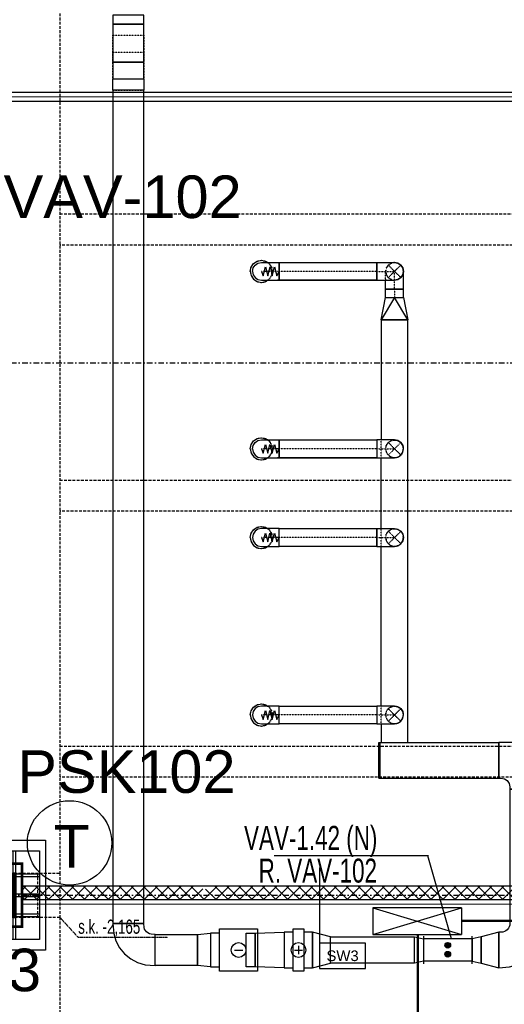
# Model space of a CAD drawing. Header units: centimetres. Extents: x -10729 to 144862, y -4437 to 43656.
# Tile 125 of 148: x 12293 to 12839, y 7277 to 8387. Entities that reach past the tile are written whole.
import ezdxf

# ---------------------------------------------------------------- set-up
doc = ezdxf.new("R2010")
doc.units = ezdxf.units.CM
doc.header["$LTSCALE"] = 0.1
for name, pattern in [('CADVENT_CENTERLINE', [9.9, 7.4, -1, 0.5, -1]), ('CADVENT_HIDDEN', [0.8, 0.25, -0.55]), ('Kondygnacja  -0_5$0$HIDDEN', [9.525, 6.35, -3.175]), ('Kondygnacja  -0_5$0$HIDDEN2', [4.7625, 3.175, -1.5875]), ('Osie rzutów$0$DASHDOT2', [12.7, 6.35, -3.175, 0, -3.175])]:
    doc.linetypes.add(name, pattern=pattern)
for name, color, linetype, lineweight in [('AU Osprzęt Siemens', 5, 'Continuous', 30), ('AU Sieć LON', 1, 'Continuous', 50), ('bgde_urządzenia', 3, 'Continuous', 30), ('Kondygnacja  -0_5$0$ARCH_WIDOK', 8, 'Continuous', 13)]:
    doc.layers.add(name, color=color, linetype=linetype, lineweight=lineweight)
for name, color, linetype in [('AU Szafki Klimakonwektorów', 183, 'Continuous'), ('bgde-nawiewCEN', 7, 'Continuous'), ('bgde-nawiewDETAILS', 1, 'Continuous'), ('bgde-nawiewEXP', 1, 'Continuous'), ('bgde-nawiewHIDDEN', 1, 'Continuous'), ('bgde_redukcja', 3, 'Continuous'), ('bgde_VAV', 4, 'Continuous'), ('Kondygnacja  -0_5$0$ARCH_GK', 8, 'Continuous'), ('Kondygnacja  -0_5$0$ARCH_INFO_OPISY_PRZEGRODY', 8, 'Continuous'), ('Kondygnacja  -0_5$0$ARCH_KONSTR_POWYŻEJ RZUTU', 8, 'Kondygnacja  -0_5$0$HIDDEN'), ('Kondygnacja  -0_5$0$ARCH_KONSTR_POWYŻEJ RZUTU_IST', 8, 'Kondygnacja  -0_5$0$HIDDEN2'), ('Kondygnacja  -0_5$0$ARCH_OKŁADZINA', 8, 'Continuous'), ('Kondygnacja  -0_5$0$ARCH_SŁUPY', 8, 'Continuous'), ('Kondygnacja -1$0$ARCH_GK', 8, 'Continuous'), ('Kondygnacja -1$0$ARCH_SZYNY', 8, 'Continuous'), ('Osie rzutów$0$ARCH_INFO_OSIE_IST', 8, 'Osie rzutów$0$DASHDOT2'), ('Osie rzutów$0$ARCH_INFO_OSIE_OPISY_IST', 8, 'Continuous')]:
    doc.layers.add(name, color=color, linetype=linetype)
doc.layers.add('Kondygnacja  -0_5$0$ARCH_KONSTRUKCJA_NIEWIDOCZNA', color=8, linetype='Continuous', plot=False)
doc.styles.add('Arial', font='ARIAL.TTF')
doc.styles.add('Kondygnacja  -0_5$0$Arial', font='ARIAL.TTF')
doc.styles.add('Kondygnacja  -0_5$0$BIKTS', font='bikromsw.shx', dxfattribs={"width": 0.8})
doc.styles.add('Kondygnacja -1$0$Standard', font='txt')
doc.linetypes.add('Kondygnacja -1$0$SZYNA_LINE', pattern='A,12.7,-7.75,["SZYNA",Kondygnacja -1$0$Standard,S=2.54,R=0,X=-5.95,Y=-1.27],-7.75', length=28.2)
pattern_1 = [(45, (-1133.3117, -3177.9858), (-0.6735192, 0.6735192), [])]

# ---------------------------------------------------------------- blocks, each defined once
blk = doc.blocks.new('Osie rzutów')
at = {"layer": 'Osie rzutów$0$ARCH_INFO_OSIE_IST', "ltscale": 10}
for p, q in [((4436.24, 8000), (15156.54, 8000)), ((4436.04, 7400), (15156.54, 7400))]:
    blk.add_line(p, q, dxfattribs=at)
blk = doc.blocks.new('Kondygnacja  -0_5$0$słup_kwadrat')
at = {"layer": 'Kondygnacja  -0_5$0$ARCH_SŁUPY', "lineweight": 40}
h = blk.add_hatch(dxfattribs=at)
h.set_pattern_fill('ANSI31', color=256, scale=0.3, style=0)
h.set_pattern_definition(pattern_1)
h.paths.add_polyline_path([(36, 34), (39, 34), (39, 84), (36, 84)])
h = blk.add_hatch(dxfattribs=at)
h.set_pattern_fill('ANSI31', color=256, scale=0.3, style=0)
h.set_pattern_definition(pattern_1)
h.paths.add_polyline_path([(89, 80), (89, 83), (39, 83), (39, 80)])
h = blk.add_hatch(dxfattribs=at)
h.set_pattern_fill('ANSI31', color=256, scale=0.3, style=0)
h.set_pattern_definition(pattern_1)
h.paths.add_polyline_path([(89, 34), (92, 34), (92, 84), (89, 84)])
h = blk.add_hatch(dxfattribs=at)
h.set_pattern_fill('ANSI31', color=256, scale=0.3, style=0)
h.set_pattern_definition(pattern_1)
h.paths.add_polyline_path([(89, 57.5), (89, 60.5), (39, 60.5), (39, 57.5)])
h = blk.add_hatch(dxfattribs=at)
h.set_pattern_fill('ANSI31', color=256, scale=0.3, style=0)
h.set_pattern_definition(pattern_1)
h.paths.add_polyline_path([(89, 35), (89, 38), (39, 38), (39, 35)])
at = {"layer": 'Kondygnacja  -0_5$0$ARCH_KONSTRUKCJA_NIEWIDOCZNA'}
blk.add_lwpolyline([(119, 109), (119, 9), (9, 9), (9, 109)], close=True, dxfattribs=at)
for points in [[(36, 109), (36, 84)], [(39, 109), (39, 84)], [(62.5, 109), (62.5, 83)], [(65.5, 109), (65.5, 83)], [(89, 109), (89, 84)], [(92, 109), (92, 84)], [(9, 83), (36, 83)], [(9, 80), (36, 80)], [(92, 83), (119, 83)], [(92, 80), (119, 80)], [(9, 60.5), (36, 60.5)], [(9, 57.5), (36, 57.5)], [(92, 60.5), (119, 60.5)], [(92, 57.5), (119, 57.5)], [(9, 38), (36, 38)], [(9, 35), (36, 35)], [(36, 34), (36, 9)], [(39, 34), (39, 9)], [(62.5, 35), (62.5, 9)], [(65.5, 35), (65.5, 9)], [(89, 34), (89, 9)], [(92, 38), (119, 38)], [(92, 35), (119, 35)], [(92, 34), (92, 9)]]:
    blk.add_lwpolyline(points, dxfattribs=at)
at = {"layer": 'Kondygnacja  -0_5$0$ARCH_OKŁADZINA'}
blk.add_lwpolyline([(2, 121), (126, 121), (126, -3), (2, -3)], close=True, dxfattribs=at)
at = {"layer": 'Kondygnacja  -0_5$0$ARCH_SŁUPY', "lineweight": 40}
for p, q in [((39, 60.5), (89, 60.5)), ((89, 57.5), (39, 57.5))]:
    blk.add_line(p, q, dxfattribs=at)
at = {"layer": 'Kondygnacja  -0_5$0$ARCH_SŁUPY', "lineweight": 50, "const_width": 3}
blk.add_lwpolyline([(28.5, 94.5), (99.5, 94.5), (99.5, 23.5), (28.5, 23.5)], close=True, dxfattribs=at)
at = {"layer": 'Kondygnacja  -0_5$0$ARCH_SŁUPY', "lineweight": 40}
for points in [[(36, 84), (39, 84), (39, 34), (36, 34)], [(89, 84), (92, 84), (92, 34), (89, 34)]]:
    blk.add_lwpolyline(points, close=True, dxfattribs=at)
for points in [[(89, 83), (39, 83)], [(39, 80), (89, 80)], [(89, 38), (39, 38)], [(39, 35), (89, 35)]]:
    blk.add_lwpolyline(points, dxfattribs=at)
blk = doc.blocks.new('Kondygnacja  -0_5$0$konstrukcja istniejąca -0.5')
at = {"layer": 'Kondygnacja  -0_5$0$ARCH_KONSTR_POWYŻEJ RZUTU_IST', "ltscale": 10}
for points in [[(12338, 8575), (12338, 7425)], [(12338, 8167.9), (13382, 8167.9), (13382, 8132.9), (12338, 8132.9)], [(12338, 7375), (12182, 7375), (12182, 7425), (12338, 7425), (12338, 7375)], [(12338, 7375), (12338, 6225)]]:
    blk.add_lwpolyline(points, dxfattribs=at)
at = {"layer": 'Kondygnacja  -0_5$0$ARCH_KONSTR_POWYŻEJ RZUTU_IST', "ltscale": 10, "elevation": 0}
for points in [[(12338, 7867.9), (13382, 7867.9), (13382, 7832.9), (12338, 7832.9)], [(12338, 7567.9), (13382, 7567.9), (13382, 7532.9), (12338, 7532.9)], [(12313, 7425), (12313, 7375)]]:
    blk.add_lwpolyline(points, dxfattribs=at)
at = {"layer": 'Kondygnacja  -0_5$0$ARCH_KONSTR_POWYŻEJ RZUTU_IST'}
blk.add_lwpolyline([(12338, 7375), (12358.7, 7352.5), (12459.8, 7352.5)], dxfattribs=at)
at = {"layer": 'Kondygnacja  -0_5$0$ARCH_KONSTR_POWYŻEJ RZUTU_IST', "style": 'Kondygnacja  -0_5$0$BIKTS', "width": 0.7}
blk.add_text('s.k. -2,165', height=16, dxfattribs=at).set_placement((12358.7, 7356.5))
blk = doc.blocks.new('06')
at = {"layer": 'bgde_VAV', "color": 3, "linetype": 'Continuous', "lineweight": -2}
for p, q in [((-54870, 68405), (-54870, 68375)), ((-54870, 68375), (-54870, 68125)), ((-54320, 68375), (-54320, 68405)), ((-54320, 68125), (-54320, 68375)), ((-54870, 68125), (-54870, 68095)), ((-54320, 68095), (-54320, 68125))]:
    blk.add_line(p, q, dxfattribs=at)
at = {"layer": 'bgde_VAV', "color": 3, "linetype": 'ByBlock', "lineweight": -2}
for p, q in [((-54320, 68375), (-54870, 68375)), ((-54320, 68125), (-54870, 68125))]:
    blk.add_line(p, q, dxfattribs=at)
at = {"layer": 'bgde_VAV', "color": 3, "linetype": 'Continuous', "lineweight": -3}
for p, q in [((-54595, 68303), (-54627, 68303)), ((-54595, 68303), (-54626, 68313)), ((-54595, 68303), (-54626, 68293)), ((-54595, 68303), (-54621, 68322)), ((-54595, 68303), (-54621, 68284)), ((-54595, 68303), (-54614, 68329)), ((-54595, 68303), (-54614, 68277)), ((-54595, 68303), (-54605, 68334)), ((-54595, 68303), (-54605, 68273)), ((-54595, 68303), (-54595, 68335)), ((-54595, 68303), (-54585, 68334)), ((-54595, 68303), (-54576, 68329)), ((-54595, 68303), (-54569, 68322)), ((-54595, 68303), (-54565, 68313)), ((-54595, 68303), (-54563, 68303)), ((-54595, 68303), (-54565, 68293)), ((-54595, 68303), (-54569, 68284)), ((-54595, 68303), (-54576, 68277)), ((-54595, 68303), (-54585, 68273)), ((-54595, 68303), (-54595, 68271)), ((-54595, 68203), (-54627, 68203)), ((-54595, 68203), (-54626, 68213)), ((-54595, 68203), (-54626, 68193)), ((-54595, 68203), (-54621, 68222)), ((-54595, 68203), (-54621, 68184)), ((-54595, 68203), (-54614, 68229)), ((-54595, 68203), (-54614, 68177)), ((-54595, 68203), (-54605, 68234)), ((-54595, 68203), (-54605, 68173)), ((-54595, 68203), (-54595, 68235)), ((-54595, 68203), (-54585, 68234)), ((-54595, 68203), (-54576, 68229)), ((-54595, 68203), (-54569, 68222)), ((-54595, 68203), (-54565, 68213)), ((-54595, 68203), (-54563, 68203)), ((-54595, 68203), (-54565, 68193)), ((-54595, 68203), (-54569, 68184)), ((-54595, 68203), (-54576, 68177)), ((-54595, 68203), (-54585, 68173)), ((-54595, 68203), (-54595, 68171))]:
    blk.add_line(p, q, dxfattribs=at)
for centre in [(-54595, 68303), (-54595, 68203)]:
    blk.add_ellipse(centre, major_axis=(32, 0), ratio=1, start_param=-1.570796, end_param=4.712389, dxfattribs=at)

msp = doc.modelspace()

# ---------------------------------------------------------------- hatches: boundary and pattern name
at = {"layer": 'Kondygnacja  -0_5$0$ARCH_GK', "linetype": 'Continuous', "lineweight": -3}
h = msp.add_hatch(dxfattribs=at)
h.set_pattern_fill('ANSI37', color=256, scale=3, angle=-360, style=0)
h.paths.add_polyline_path([(13424.5, 7395), (13424.5, 7410), (12508.5, 7410), (12501, 7406.25), (12501, 7395)], flags=0)
h.paths.add_polyline_path([(12501, 7395), (12501, 7406.25), (12493.5, 7410), (12295.5, 7410), (12295.5, 7395)], flags=0)

# ---------------------------------------------------------------- linework, layer by layer
at = {"layer": 'AU Osprzęt Siemens'}
msp.add_circle((12349.024, 7458.945), 47.533, dxfattribs=at)
at = {"layer": 'AU Sieć LON', "color": 1}
for p, q in [((12870.629, 7371.162), (12791.596, 7371.162)), ((12741.596, 7355.622), (12741.596, 6721.98))]:
    msp.add_line(p, q, dxfattribs=at)
at = {"layer": 'AU Szafki Klimakonwektorów'}
for p, q in [((12790.947, 7385.867), (12690.947, 7385.867)), ((12690.947, 7385.867), (12690.947, 7355.867)), ((12690.947, 7385.867), (12790.947, 7355.867)), ((12690.947, 7355.867), (12790.947, 7385.867)), ((12790.947, 7385.867), (12790.947, 7355.867)), ((12690.947, 7355.867), (12790.947, 7355.867))]:
    msp.add_line(p, q, dxfattribs=at)
at = {"layer": 'bgde-nawiewCEN', "linetype": 'CADVENT_CENTERLINE', "ltscale": 0.06}
for p, q in [((12565.201, 8103.201), (12565.153, 8103.201)), ((12565.314, 8103.201), (12565.201, 8103.201)), ((12565.534, 8103.201), (12565.314, 8103.201)), ((12565.898, 8103.201), (12565.534, 8103.201)), ((12566.439, 8103.201), (12565.898, 8103.201)), ((12567.196, 8103.201), (12566.439, 8103.201)), ((12568.202, 8103.201), (12567.196, 8103.201)), ((12569.494, 8103.201), (12568.202, 8103.201)), ((12571.108, 8103.201), (12569.494, 8103.201)), ((12573.079, 8103.201), (12571.108, 8103.201)), ((12575.444, 8103.201), (12573.079, 8103.201)), ((12578.237, 8103.201), (12575.444, 8103.201)), ((12583.373, 8103.201), (12578.237, 8103.201)), ((12585.252, 8103.201), (12583.373, 8103.201)), ((12695.304, 8103.201), (12585.252, 8103.201)), ((12695.304, 8103.201), (12715.304, 8103.201)), ((12715.304, 8083.201), (12715.304, 8103.201)), ((12715.304, 8083.201), (12715.304, 8073.701)), ((12565.201, 7903.201), (12565.153, 7903.201)), ((12565.313, 7903.201), (12565.201, 7903.201)), ((12565.532, 7903.201), (12565.313, 7903.201)), ((12565.894, 7903.202), (12565.532, 7903.201)), ((12566.433, 7903.202), (12565.894, 7903.202)), ((12567.186, 7903.202), (12566.433, 7903.202)), ((12568.187, 7903.202), (12567.186, 7903.202)), ((12569.473, 7903.202), (12568.187, 7903.202)), ((12571.079, 7903.202), (12569.473, 7903.202)), ((12573.041, 7903.202), (12571.079, 7903.202)), ((12575.393, 7903.202), (12573.041, 7903.202)), ((12578.172, 7903.203), (12575.393, 7903.202)), ((12583.283, 7903.203), (12578.172, 7903.203)), ((12585.153, 7903.203), (12583.283, 7903.203)), ((12695.304, 7903.203), (12585.153, 7903.203)), ((12695.304, 7903.203), (12715.304, 7903.203)), ((12565.201, 7803.201), (12565.153, 7803.201)), ((12565.313, 7803.201), (12565.201, 7803.201)), ((12565.532, 7803.201), (12565.313, 7803.201)), ((12565.894, 7803.202), (12565.532, 7803.201)), ((12566.433, 7803.202), (12565.894, 7803.202)), ((12567.186, 7803.202), (12566.433, 7803.202)), ((12568.187, 7803.202), (12567.186, 7803.202)), ((12569.473, 7803.202), (12568.187, 7803.202)), ((12571.079, 7803.202), (12569.473, 7803.202)), ((12573.041, 7803.202), (12571.079, 7803.202)), ((12575.393, 7803.202), (12573.041, 7803.202)), ((12578.172, 7803.203), (12575.393, 7803.202)), ((12583.283, 7803.203), (12578.172, 7803.203)), ((12585.153, 7803.203), (12583.283, 7803.203)), ((12695.304, 7803.203), (12585.153, 7803.203)), ((12695.304, 7803.203), (12715.304, 7803.203)), ((12565.201, 7603.201), (12565.153, 7603.201)), ((12565.313, 7603.201), (12565.201, 7603.201)), ((12565.532, 7603.201), (12565.313, 7603.201)), ((12565.894, 7603.202), (12565.532, 7603.201)), ((12566.433, 7603.202), (12565.894, 7603.202)), ((12567.186, 7603.202), (12566.433, 7603.202)), ((12568.187, 7603.202), (12567.186, 7603.202)), ((12569.473, 7603.202), (12568.187, 7603.202)), ((12571.079, 7603.202), (12569.473, 7603.202)), ((12573.041, 7603.202), (12571.079, 7603.202)), ((12575.393, 7603.202), (12573.041, 7603.202)), ((12578.172, 7603.203), (12575.393, 7603.202)), ((12583.283, 7603.203), (12578.172, 7603.203)), ((12585.153, 7603.203), (12583.283, 7603.203)), ((12695.304, 7603.203), (12585.153, 7603.203)), ((12695.304, 7603.203), (12715.304, 7603.203))]:
    msp.add_line(p, q, dxfattribs=at)
at = {"layer": 'bgde-nawiewDETAILS', "linetype": 'CADVENT_HIDDEN'}
for p, q in [((12708.233, 8096.13), (12722.375, 8110.272)), ((12708.233, 8110.272), (12722.375, 8096.13)), ((12708.233, 7896.132), (12722.375, 7910.274)), ((12708.233, 7910.274), (12722.375, 7896.132)), ((12708.233, 7796.132), (12722.375, 7810.274)), ((12708.233, 7810.274), (12722.375, 7796.132)), ((12708.233, 7596.132), (12722.375, 7610.274)), ((12708.233, 7610.274), (12722.375, 7596.132))]:
    msp.add_line(p, q, dxfattribs=at)
at = {"layer": 'bgde-nawiewEXP', "linetype": 'Continuous'}
for points in [[(12397.859, 8391.907), (12397.859, 8381.952), (12432.859, 8381.952), (12432.859, 8391.907)], [(12397.859, 8345.62), (12397.859, 8339.231), (12432.859, 8339.231), (12432.859, 8381.952), (12397.859, 8381.952), (12397.859, 8352.058)], [(12397.859, 8320.081), (12432.859, 8320.081), (12432.859, 8339.231), (12397.859, 8339.231)], [(12397.859, 7368.207), (12432.859, 7368.207), (12432.859, 8307.67), (12397.859, 8307.67)], [(12585.252, 8093.201), (12585.252, 8113.201), (12695.304, 8113.201), (12695.304, 8093.201)], [(12700.304, 8048.701), (12705.304, 8073.701), (12715.304, 8073.701)], [(12585.153, 7893.203), (12585.153, 7913.203), (12695.304, 7913.203), (12695.304, 7893.203)], [(12695.304, 7893.203), (12715.304, 7893.203), (12719.131, 7893.964), (12722.375, 7896.132), (12724.543, 7899.376), (12725.304, 7903.203), (12724.543, 7907.029), (12722.375, 7910.274), (12719.131, 7912.441), (12715.304, 7913.203), (12695.304, 7913.203), (12695.304, 7893.964)], [(12555.153, 7803.2), (12555.915, 7799.374), (12558.083, 7796.13), (12561.327, 7793.962), (12565.154, 7793.201), (12585.153, 7793.203), (12585.153, 7813.203), (12565.152, 7813.201), (12561.326, 7812.44), (12558.082, 7810.272), (12555.914, 7807.027)], [(12585.153, 7793.203), (12585.153, 7813.203), (12695.304, 7813.203), (12695.304, 7793.203)], [(12724.543, 7799.376), (12725.304, 7803.203)], [(12555.153, 7603.2), (12555.915, 7599.374), (12558.083, 7596.13), (12561.327, 7593.962), (12565.154, 7593.201), (12585.153, 7593.203), (12585.153, 7613.203), (12565.152, 7613.201), (12561.326, 7612.44), (12558.082, 7610.272), (12555.914, 7607.027)], [(12585.153, 7593.203), (12585.153, 7613.203), (12695.304, 7613.203), (12695.304, 7593.203)], [(12695.304, 7593.203), (12715.304, 7593.203), (12719.131, 7593.964), (12722.375, 7596.132), (12724.543, 7599.376), (12725.304, 7603.203), (12724.543, 7607.029), (12722.375, 7610.274), (12719.131, 7612.441), (12715.304, 7613.203), (12695.304, 7613.203), (12695.304, 7593.964)], [(12397.859, 7368.207), (12398.724, 7356.928), (12401.284, 7348.487), (12405.443, 7340.707), (12411.039, 7333.887), (12417.858, 7328.291), (12425.638, 7324.133), (12434.08, 7321.572), (12445.359, 7320.707), (12445.359, 7355.707), (12440.908, 7355.899), (12439.032, 7356.468), (12437.303, 7357.392), (12435.788, 7358.636), (12434.544, 7360.152), (12433.62, 7361.88), (12433.051, 7363.756), (12432.859, 7368.207)], [(12445.359, 7320.707), (12445.359, 7355.707), (12493.013, 7355.707), (12493.013, 7320.707)], [(12493.013, 7320.707), (12493.013, 7355.707), (12508.013, 7357.207), (12508.013, 7319.207), (12518.013, 7319.207), (12518.013, 7357.207), (12508.013, 7357.207), (12508.013, 7319.207)], [(12548.013, 7319.207), (12548.013, 7357.207), (12558.013, 7357.207), (12558.013, 7319.207)], [(12558.013, 7319.207), (12558.013, 7357.207), (12591.013, 7358.207), (12591.013, 7318.207), (12601.013, 7318.207), (12601.013, 7358.207), (12591.013, 7358.207), (12591.013, 7318.207)], [(12613.013, 7318.207), (12623.013, 7318.207), (12623.013, 7358.207), (12613.013, 7358.207)], [(12737.804, 7353.207), (12747.804, 7350.707), (12747.804, 7325.707), (12737.804, 7323.207)], [(12812.804, 7353.207), (12802.804, 7350.707), (12802.804, 7325.707), (12812.804, 7323.207)]]:
    msp.add_lwpolyline(points, close=True, dxfattribs=at)
for points in [[(12397.859, 8381.952), (12397.859, 8381.952)], [(12432.859, 8381.952), (12432.859, 8381.952)], [(12397.859, 8307.67), (12397.859, 8320.081), (12432.859, 8320.081), (12432.859, 8307.67)], [(12552.653, 8103.201), (12553.605, 8107.985), (12556.314, 8112.04), (12560.37, 8114.75), (12565.153, 8115.701), (12569.937, 8114.75), (12572.254, 8113.201)], [(12552.653, 8103.201), (12553.605, 8098.418), (12556.314, 8094.362), (12560.37, 8091.653), (12565.153, 8090.701), (12569.937, 8091.653), (12572.254, 8093.201)], [(12555.153, 8103.201), (12555.914, 8107.028), (12558.082, 8110.272), (12561.326, 8112.44), (12565.153, 8113.201), (12585.252, 8113.201), (12585.252, 8096.13)], [(12555.153, 8103.201), (12555.914, 8099.374), (12558.082, 8096.13), (12561.326, 8093.962), (12565.153, 8093.201), (12585.252, 8093.201)], [(12695.304, 8093.201), (12715.304, 8093.201), (12719.131, 8093.962), (12722.375, 8096.13), (12724.543, 8099.374), (12725.304, 8103.201), (12724.543, 8107.028), (12722.375, 8110.272), (12719.131, 8112.44), (12715.304, 8113.201), (12719.131, 8112.44), (12722.375, 8110.272), (12724.543, 8107.028), (12725.304, 8103.201), (12724.543, 8099.374), (12722.375, 8096.13), (12719.131, 8093.962), (12715.304, 8093.201)], [(12695.304, 8093.201), (12695.304, 8113.201), (12715.304, 8113.201), (12719.131, 8112.44), (12722.375, 8110.272), (12724.543, 8107.028), (12725.304, 8103.201), (12724.543, 8099.374), (12722.375, 8096.13), (12719.131, 8093.962), (12715.304, 8093.201)], [(12705.304, 8073.701), (12705.304, 8083.201), (12724.543, 8083.201), (12724.543, 8083.201), (12725.304, 8083.201), (12725.304, 8103.201)], [(12585.252, 8093.201), (12583.373, 8093.201)], [(12585.252, 8096.13), (12585.252, 8099.374)], [(12585.252, 8093.962), (12585.252, 8096.13)], [(12585.252, 8096.13), (12585.252, 8093.962)], [(12585.252, 8093.962), (12585.252, 8093.201)], [(12585.252, 8093.201), (12585.252, 8093.962)], [(12585.252, 8093.201), (12695.304, 8093.201)], [(12705.304, 8073.701), (12725.304, 8073.701), (12725.304, 8083.201), (12724.543, 8083.201), (12724.543, 8083.201), (12705.304, 8083.201), (12705.304, 8093.201)], [(12715.304, 8093.201), (12719.131, 8093.962)], [(12700.304, 8048.701), (12730.304, 8048.701), (12715.304, 8073.701), (12725.304, 8073.701), (12730.304, 8048.701)], [(12700.304, 7593.203), (12700.304, 7572.068), (12730.304, 7572.068), (12730.304, 8048.701), (12700.304, 8048.701), (12700.304, 7913.203)], [(12552.653, 7903.201), (12553.605, 7907.985), (12556.314, 7912.04), (12560.37, 7914.75), (12565.153, 7915.701), (12569.937, 7914.75), (12572.252, 7913.202)], [(12552.653, 7903.201), (12553.605, 7898.418), (12556.314, 7894.362), (12560.37, 7891.653), (12565.153, 7890.701), (12569.937, 7891.653), (12572.256, 7893.202)], [(12555.153, 7903.2), (12555.914, 7907.027), (12558.082, 7910.272), (12561.326, 7912.44), (12565.152, 7913.201), (12585.153, 7913.203), (12585.153, 7896.132)], [(12555.153, 7903.2), (12555.915, 7899.374), (12558.083, 7896.13), (12561.327, 7893.962), (12565.154, 7893.201), (12585.153, 7893.203)], [(12715.304, 7913.203), (12719.131, 7912.441), (12720.165, 7911.75)], [(12715.729, 7913.027), (12716.972, 7913.063), (12720.618, 7911.674), (12721.887, 7910.476)], [(12720.924, 7911.243), (12722.375, 7910.274), (12724.543, 7907.029), (12724.786, 7905.809)], [(12722.551, 7909.849), (12723.456, 7908.995), (12725.052, 7905.435), (12725.102, 7903.691)], [(12722.577, 7896.62), (12723.775, 7897.888), (12725.164, 7901.535), (12725.128, 7902.778)], [(12723.852, 7898.342), (12724.543, 7899.376), (12725.304, 7903.203), (12724.964, 7904.914)], [(12585.153, 7893.203), (12583.284, 7893.203)], [(12585.153, 7896.132), (12585.153, 7899.376)], [(12585.153, 7893.964), (12585.153, 7896.132)], [(12585.153, 7896.132), (12585.153, 7893.964)], [(12585.153, 7893.964), (12585.153, 7893.203)], [(12585.153, 7893.203), (12585.153, 7893.964)], [(12585.153, 7893.203), (12695.304, 7893.203)], [(12700.304, 7813.203), (12700.304, 7893.203)], [(12715.304, 7893.203), (12717.015, 7893.543)], [(12715.792, 7893.405), (12717.536, 7893.455), (12721.097, 7895.051), (12721.951, 7895.956)], [(12717.911, 7893.721), (12719.131, 7893.964), (12722.375, 7896.132), (12723.345, 7897.582)], [(12552.653, 7803.201), (12553.605, 7807.985), (12556.314, 7812.04), (12560.37, 7814.75), (12565.153, 7815.701), (12569.937, 7814.75), (12572.252, 7813.202)], [(12552.653, 7803.201), (12553.605, 7798.418), (12556.314, 7794.362), (12560.37, 7791.653), (12565.153, 7790.701), (12569.937, 7791.653), (12572.256, 7793.202)], [(12695.304, 7793.203), (12695.304, 7813.203), (12715.304, 7813.203), (12719.131, 7812.441), (12720.206, 7811.723)], [(12715.304, 7813.203), (12719.131, 7812.441), (12722.375, 7810.274), (12720.969, 7811.213)], [(12715.738, 7813.023), (12717.03, 7813.053), (12720.668, 7811.642), (12721.891, 7810.474)], [(12722.375, 7810.274), (12724.543, 7807.029), (12724.795, 7805.762)], [(12722.375, 7810.274), (12724.543, 7807.029), (12725.304, 7803.203), (12724.974, 7804.861)], [(12722.555, 7809.84), (12723.489, 7808.947), (12725.065, 7805.378), (12725.103, 7803.687)], [(12695.304, 7793.203), (12715.304, 7793.203), (12716.963, 7793.533)], [(12700.304, 7613.203), (12700.304, 7793.203)], [(12715.304, 7793.203), (12719.131, 7793.964), (12717.863, 7793.712)], [(12715.789, 7793.403), (12717.479, 7793.442), (12721.049, 7795.017), (12721.941, 7795.952)], [(12719.131, 7793.964), (12722.375, 7796.132), (12724.543, 7799.376), (12723.825, 7798.301)], [(12719.131, 7793.964), (12722.375, 7796.132), (12723.315, 7797.538)], [(12722.576, 7796.616), (12723.744, 7797.839), (12725.154, 7801.477), (12725.124, 7802.769)], [(12552.653, 7603.201), (12553.605, 7607.985), (12556.314, 7612.04), (12560.37, 7614.75), (12565.153, 7615.701), (12569.937, 7614.75), (12572.252, 7613.202)], [(12552.653, 7603.201), (12553.605, 7598.418), (12556.314, 7594.362), (12560.37, 7591.653), (12565.153, 7590.701), (12569.937, 7591.653), (12572.256, 7593.202)], [(12715.304, 7613.203), (12719.131, 7612.441), (12720.288, 7611.668)], [(12715.754, 7613.016), (12717.146, 7613.032), (12720.767, 7611.579), (12721.9, 7610.471)], [(12721.057, 7611.154), (12722.375, 7610.274), (12724.543, 7607.029), (12724.814, 7605.665)], [(12722.562, 7609.823), (12723.556, 7608.851), (12725.09, 7605.263), (12725.107, 7603.678)], [(12723.77, 7598.219), (12724.543, 7599.376), (12725.304, 7603.203), (12724.995, 7604.757)], [(12715.304, 7593.203), (12716.858, 7593.512)], [(12715.779, 7593.399), (12717.364, 7593.417), (12720.952, 7594.95), (12721.925, 7595.945)], [(12717.766, 7593.692), (12719.131, 7593.964), (12722.375, 7596.132), (12723.256, 7597.449)], [(12722.572, 7596.607), (12723.68, 7597.74), (12725.133, 7601.361), (12725.118, 7602.752)], [(12697.581, 7532.068), (12698.581, 7532.068), (12698.581, 7572.068), (12832.804, 7572.068), (12832.804, 7532.068), (12835.304, 7532.068), (12839.131, 7531.307), (12842.375, 7529.139), (12844.543, 7525.895), (12845.304, 7522.068), (12845.304, 7370.707), (12885.304, 7370.707), (12885.304, 7519.568), (12845.304, 7519.568), (12885.304, 7519.568), (12885.304, 7522.068), (12886.065, 7525.895), (12888.233, 7529.139), (12891.477, 7531.307), (12895.304, 7532.068), (12897.804, 7532.068), (12897.804, 7572.068), (12832.804, 7572.068)], [(12697.581, 7532.068), (12697.581, 7572.068), (12698.581, 7572.068), (12698.581, 7532.068), (12832.804, 7532.068), (12832.804, 7572.068)], [(12812.804, 7353.207), (12812.804, 7323.207), (12832.804, 7318.207), (12845.058, 7319.168), (12854.438, 7322.013), (12863.083, 7326.634), (12870.659, 7332.852), (12876.878, 7340.429), (12881.498, 7349.073), (12884.343, 7358.453), (12885.304, 7370.707), (12845.304, 7370.708), (12845.112, 7366.257), (12844.543, 7364.381), (12843.619, 7362.652), (12842.375, 7361.136), (12840.86, 7359.893), (12839.131, 7358.969), (12837.255, 7358.4), (12832.804, 7358.207), (12832.804, 7318.207), (12832.804, 7358.207), (12812.804, 7353.207), (12812.804, 7323.207)], [(12737.804, 7323.207), (12643.013, 7323.207), (12643.013, 7353.207), (12623.013, 7358.207), (12623.013, 7318.207), (12643.013, 7323.207), (12643.013, 7353.207), (12737.804, 7353.207)], [(12812.804, 7323.207), (12812.804, 7353.207)]]:
    msp.add_lwpolyline(points, dxfattribs=at)
at = {"layer": 'bgde-nawiewEXP'}
for points in [[(12565.153, 8103.201), (12567.354, 8098.201), (12569.867, 8108.201), (12572.402, 8098.201), (12574.941, 8108.201), (12577.503, 8098.201), (12580.046, 8108.201), (12582.598, 8098.201), (12585.252, 8103.201)], [(12565.153, 7903.201), (12567.284, 7898.202), (12569.819, 7908.202), (12572.341, 7898.202), (12574.869, 7908.202), (12577.423, 7898.203), (12579.959, 7908.203), (12582.505, 7898.203), (12585.153, 7903.203)], [(12565.153, 7803.201), (12567.284, 7798.202), (12569.819, 7808.202), (12572.341, 7798.202), (12574.869, 7808.202), (12577.423, 7798.203), (12579.959, 7808.203), (12582.505, 7798.203), (12585.153, 7803.203)], [(12565.153, 7603.201), (12567.284, 7598.202), (12569.819, 7608.202), (12572.341, 7598.202), (12574.869, 7608.202), (12577.423, 7598.203), (12579.959, 7608.203), (12582.505, 7598.203), (12585.153, 7603.203)]]:
    msp.add_lwpolyline(points, dxfattribs=at)
at = {"layer": 'bgde-nawiewHIDDEN', "linetype": 'CADVENT_HIDDEN'}
for points in [[(12397.859, 8381.952), (12397.859, 8381.953), (12432.859, 8381.953), (12432.859, 8381.952)], [(12397.859, 8339.231), (12397.859, 8369.542), (12432.859, 8369.542), (12432.859, 8339.231)], [(12397.859, 8320.081), (12397.859, 8350.391), (12432.859, 8350.391), (12432.859, 8320.081)], [(12397.859, 8307.67), (12397.859, 8307.67)], [(12397.859, 8307.67), (12432.859, 8307.67), (12432.859, 8307.67)], [(12552.653, 8103.201), (12553.605, 8107.985), (12556.314, 8112.04), (12560.37, 8114.75), (12565.153, 8115.701), (12569.937, 8114.75), (12573.992, 8112.04), (12572.254, 8113.201)], [(12552.653, 8103.201), (12553.605, 8098.418), (12556.314, 8094.362), (12560.37, 8091.653), (12565.153, 8090.701), (12569.937, 8091.653), (12573.992, 8094.362), (12572.254, 8093.201)], [(12705.304, 8094.312), (12705.304, 8103.201), (12706.065, 8099.374), (12708.233, 8096.13), (12711.477, 8093.962), (12715.304, 8093.201), (12711.477, 8093.962), (12708.233, 8096.13), (12706.065, 8099.374), (12705.304, 8103.201), (12706.065, 8107.028), (12708.233, 8110.272), (12711.477, 8112.44), (12715.304, 8113.201), (12711.477, 8112.44), (12708.233, 8110.272), (12706.065, 8107.028), (12705.304, 8103.201)], [(12705.304, 8094.312), (12705.304, 8093.201)], [(12552.653, 7903.201), (12553.605, 7907.985), (12556.314, 7912.04), (12560.37, 7914.75), (12565.153, 7915.701), (12569.937, 7914.75), (12573.992, 7912.04), (12572.252, 7913.202)], [(12552.653, 7903.201), (12553.605, 7898.418), (12556.314, 7894.362), (12560.37, 7891.653), (12565.153, 7890.701), (12569.937, 7891.653), (12573.992, 7894.362), (12572.256, 7893.202)], [(12700.304, 7893.203), (12700.304, 7913.203)], [(12705.304, 7903.203), (12706.065, 7907.029), (12708.233, 7910.274), (12711.477, 7912.441), (12715.304, 7913.203)], [(12705.304, 7903.203), (12706.065, 7899.376), (12708.233, 7896.132), (12711.477, 7893.964), (12715.304, 7893.203)], [(12705.444, 7904.871), (12706.833, 7908.517), (12709.512, 7911.354), (12713.072, 7912.95), (12715.729, 7913.027)], [(12705.444, 7904.871), (12705.556, 7900.97), (12707.153, 7897.41), (12709.99, 7894.732), (12713.636, 7893.343), (12715.792, 7893.405)], [(12720.165, 7911.75), (12720.924, 7911.243)], [(12721.887, 7910.476), (12722.551, 7909.849)], [(12724.786, 7905.809), (12724.964, 7904.914)], [(12725.102, 7903.691), (12725.128, 7902.778)], [(12717.015, 7893.543), (12717.911, 7893.721)], [(12721.951, 7895.956), (12722.577, 7896.62)], [(12723.345, 7897.582), (12723.852, 7898.342)], [(12552.653, 7803.201), (12553.605, 7807.985), (12556.314, 7812.04), (12560.37, 7814.75), (12565.153, 7815.701), (12569.937, 7814.75), (12573.992, 7812.04), (12572.252, 7813.202)], [(12552.653, 7803.201), (12553.605, 7798.418), (12556.314, 7794.362), (12560.37, 7791.653), (12565.153, 7790.701), (12569.937, 7791.653), (12573.992, 7794.362), (12572.256, 7793.202)], [(12700.304, 7793.203), (12700.304, 7813.203)], [(12705.304, 7803.203), (12706.065, 7807.029), (12708.233, 7810.274), (12711.477, 7812.441), (12715.304, 7813.203)], [(12705.304, 7803.203), (12706.065, 7799.376), (12708.233, 7796.132), (12711.477, 7793.964), (12715.304, 7793.203)], [(12705.454, 7804.928), (12706.864, 7808.567), (12709.559, 7811.388), (12713.129, 7812.963), (12715.738, 7813.023)], [(12705.454, 7804.928), (12705.543, 7801.028), (12707.119, 7797.458), (12709.94, 7794.763), (12713.578, 7793.353), (12715.789, 7793.403)], [(12720.206, 7811.723), (12720.969, 7811.213)], [(12721.891, 7810.474), (12722.555, 7809.84)], [(12724.795, 7805.762), (12724.974, 7804.861)], [(12725.103, 7803.687), (12725.124, 7802.769)], [(12716.963, 7793.533), (12717.863, 7793.712)], [(12721.941, 7795.952), (12722.576, 7796.616)], [(12723.315, 7797.538), (12723.825, 7798.301)], [(12552.653, 7603.201), (12553.605, 7607.985), (12556.314, 7612.04), (12560.37, 7614.75), (12565.153, 7615.701), (12569.937, 7614.75), (12573.992, 7612.04), (12572.252, 7613.202)], [(12552.653, 7603.201), (12553.605, 7598.418), (12556.314, 7594.362), (12560.37, 7591.653), (12565.153, 7590.701), (12569.937, 7591.653), (12573.992, 7594.362), (12572.256, 7593.202)], [(12700.304, 7593.203), (12700.304, 7613.203)], [(12705.304, 7603.203), (12706.065, 7607.029), (12708.233, 7610.274), (12711.477, 7612.441), (12715.304, 7613.203)], [(12705.304, 7603.203), (12706.065, 7599.376), (12708.233, 7596.132), (12711.477, 7593.964), (12715.304, 7593.203)], [(12705.475, 7605.044), (12706.928, 7608.665), (12709.656, 7611.455), (12713.244, 7612.988), (12715.754, 7613.016)], [(12705.475, 7605.044), (12705.519, 7601.143), (12707.052, 7597.555), (12709.841, 7594.827), (12713.462, 7593.374), (12715.779, 7593.399)], [(12720.288, 7611.668), (12721.057, 7611.154)], [(12721.9, 7610.471), (12722.562, 7609.823)], [(12724.814, 7605.665), (12724.995, 7604.757)], [(12725.107, 7603.678), (12725.118, 7602.752)], [(12716.858, 7593.512), (12717.766, 7593.692)], [(12721.925, 7595.945), (12722.572, 7596.607)], [(12723.256, 7597.449), (12723.77, 7598.219)]]:
    msp.add_lwpolyline(points, dxfattribs=at)
for points in [[(12573.992, 8094.362), (12576.702, 8098.418), (12577.653, 8103.201), (12576.702, 8107.985), (12573.992, 8112.04), (12576.702, 8107.985), (12577.653, 8103.201), (12576.702, 8098.418)], [(12573.992, 7894.362), (12576.702, 7898.418), (12577.653, 7903.201), (12576.702, 7907.985), (12573.992, 7912.04), (12576.702, 7907.985), (12577.653, 7903.201), (12576.702, 7898.418)], [(12573.992, 7794.362), (12576.702, 7798.418), (12577.653, 7803.201), (12576.702, 7807.985), (12573.992, 7812.04), (12576.702, 7807.985), (12577.653, 7803.201), (12576.702, 7798.418)], [(12573.992, 7594.362), (12576.702, 7598.418), (12577.653, 7603.201), (12576.702, 7607.985), (12573.992, 7612.04), (12576.702, 7607.985), (12577.653, 7603.201), (12576.702, 7598.418)]]:
    msp.add_lwpolyline(points, close=True, dxfattribs=at)
at = {"layer": 'bgde_urządzenia'}
for p, q in [((12534.881, 7338.207, 22), (12544.146, 7338.207, 22)), ((12602.381, 7338.207, 22), (12611.646, 7338.207, 22)), ((12607.013, 7342.84, 22), (12607.013, 7333.575, 22))]:
    msp.add_line(p, q, dxfattribs=at)
at = {"layer": 'bgde_urządzenia', "elevation": 6}
for points in [[(12561.013, 7362.207), (12561.013, 7314.207), (12518.013, 7314.207), (12518.013, 7362.207)], [(12601.013, 7362.207), (12613.013, 7362.207), (12613.013, 7314.207), (12601.013, 7314.207)]]:
    msp.add_lwpolyline(points, close=True, dxfattribs=at)
at = {"layer": 'bgde_urządzenia'}
for centre in [(12539.513, 7338.207, 6), (12607.013, 7338.207, 6)]:
    msp.add_circle(centre, 8.321, dxfattribs=at)
at = {"layer": 'bgde_VAV'}
for p, q in [((12753.424, 7444.359), (12579.607, 7444.359)), ((12779.527, 7350.707), (12752.725, 7444.359))]:
    msp.add_line(p, q, dxfattribs=at)
at = {"layer": 'Kondygnacja  -0_5$0$ARCH_GK', "linetype": 'Continuous', "lineweight": -3}
for p, q in [((13475, 8305), (12270, 8305)), ((12270, 8295), (13475, 8295)), ((12493.5, 7410), (12295.5, 7410)), ((12295.5, 7410), (12295.5, 7395)), ((13424.5, 7410), (12493.5, 7410)), ((12295.5, 7395), (13424.5, 7395))]:
    msp.add_line(p, q, dxfattribs=at)
at = {"layer": 'Kondygnacja  -0_5$0$ARCH_INFO_OPISY_PRZEGRODY'}
msp.add_lwpolyline([(12630.733, 7431.393), (12630.733, 7346.011)], dxfattribs=at)
msp.add_lwpolyline([(12630.733, 7317.211), (12682.733, 7317.211), (12682.733, 7346.011), (12630.733, 7346.011), (12630.733, 7317.211)], close=True, dxfattribs=at)
at = {"layer": 'Kondygnacja  -0_5$0$ARCH_WIDOK'}
msp.add_lwpolyline([(12295.5, 7390), (13424.5, 7390)], dxfattribs=at)
at = {"layer": 'Kondygnacja -1$0$ARCH_GK', "linetype": 'Continuous', "lineweight": -3}
msp.add_line((12295.5, 7410), (12295.5, 7390), dxfattribs=at)
at = {"layer": 'Kondygnacja -1$0$ARCH_SZYNY', "linetype": 'Kondygnacja -1$0$SZYNA_LINE', "ltscale": 2.5, "const_width": 1}
msp.add_lwpolyline([(13509, 8300), (12270, 8300)], dxfattribs=at)

# ---------------------------------------------------------------- block references
at = {"layer": 'bgde_redukcja', "xscale": 0.1000000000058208, "yscale": 0.09999999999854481, "zscale": 0.1}
msp.add_blockref('06', (18234.813, 513.211), dxfattribs=at)
at = {"layer": 'Kondygnacja  -0_5$0$ARCH_KONSTR_POWYŻEJ RZUTU'}
msp.add_blockref('Kondygnacja  -0_5$0$konstrukcja istniejąca -0.5', (0, 0), dxfattribs=at)
at = {"layer": 'Kondygnacja  -0_5$0$ARCH_SŁUPY'}
msp.add_blockref('Kondygnacja  -0_5$0$słup_kwadrat', (12196, 7341), dxfattribs=at)
at = {"layer": 'Osie rzutów$0$ARCH_INFO_OSIE_OPISY_IST'}
msp.add_blockref('Osie rzutów', (0, 0), dxfattribs=at)

# ---------------------------------------------------------------- texts
at = {"layer": 'AU Osprzęt Siemens', "char_height": 48, "width": 1074.22285, "attachment_point": 1, "style": 'Arial'}
for s, insert in [('PSK102', (12290.051, 7563.33)), ('T', (12330.874, 7479.201)), ('PCT098.13', (11977.74, 7339.729))]:
    msp.add_mtext(s, dxfattribs=dict(at, insert=insert))
at = {"layer": 'AU Szafki Klimakonwektorów', "insert": (12274.61, 8211.313), "char_height": 48, "width": 1074.22285, "attachment_point": 1, "style": 'Arial'}
msp.add_mtext('VAV-102', dxfattribs=at)
at = {"layer": 'bgde_VAV', "width": 0.7}
for s, p in [('VAV-1.42 (N)', (12545.668, 7451.131, 291.213)), ('R. VAV-102', (12562.106, 7414.198, 291.213))]:
    msp.add_text(s, height=27, dxfattribs=at).set_placement(p)
at = {"layer": 'Kondygnacja  -0_5$0$ARCH_INFO_OPISY_PRZEGRODY', "insert": (12656.733, 7331.611), "char_height": 12, "width": 52, "attachment_point": 5, "style": 'Kondygnacja  -0_5$0$Arial'}
msp.add_mtext('SW3', dxfattribs=at)

doc.saveas('drawing.dxf')
